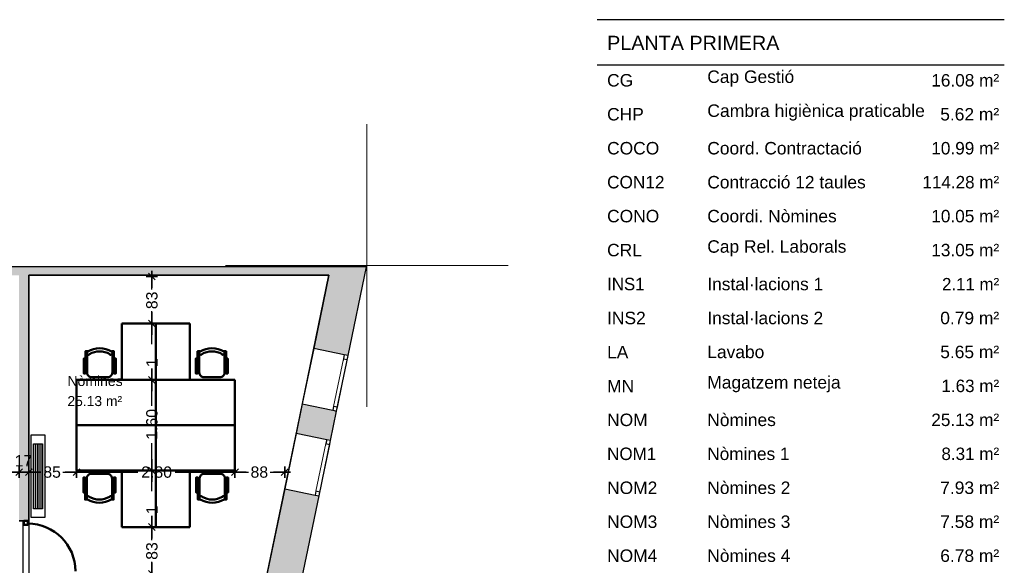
# Model space of a CAD drawing. Header units: metres. Extents: x -1 to 439, y -6 to 33.
# Tile 29 of 29: x 421 to 439, y 23 to 33. Entities that reach past the tile are written whole.
import ezdxf

# ---------------------------------------------------------------- set-up
doc = ezdxf.new("R2010")
doc.units = ezdxf.units.M
doc.header["$PDMODE"] = 65
doc.linetypes.add('CONTINUA', pattern=[0])
doc.linetypes.add('PUNKT', pattern=[6.35, 0, -6.35])
for name, color, linetype, lineweight in [('3D P1 MURS EXISTENTS', 7, 'CONTINUA', 25), ('3D P1 MURS NOUS', 7, 'CONTINUA', 25), ('INS P1  CLIMATITZACIO', 7, 'CONTINUA', 25), ('P1 COTES', 7, 'CONTINUA', 25), ('P1 ESCALES 2D', 7, 'CONTINUA', 25), ('P1 LOCAL', 7, 'CONTINUA', 25), ('P1 MOBLES', 7, 'CONTINUA', 25), ('P1 NOTACIÓ', 7, 'CONTINUA', 25), ('P1 RESUM LOCALS', 7, 'CONTINUA', 25), ('P1 SUPERFICI LLIURE', 7, 'CONTINUA', 25)]:
    doc.layers.add(name, color=color, linetype=linetype, lineweight=lineweight)
doc.styles.add('ARIAL', font='arial.ttf')
doc.dimstyles.new('DIMSTYLE_12', dxfattribs={"dimtxt": 0.2, "dimasz": 0.2, "dimexe": 0, "dimexo": 1e-06, "dimgap": 0.1, "dimtad": 2, "dimdec": 0, "dimlfac": 100, "dimrnd": 1, "dimzin": 4, "dimdsep": 46, "dimtxsty": 'ARIAL', "dimblk1": 'ALL_ML_STRICH', "dimblk2": 'ALL_ML_STRICH', "dimsah": 1, "dimcen": 0, "dimse1": 1, "dimse2": 1, "dimclrd": 2, "dimclre": 2, "dimclrt": 2, "dimadec": 0, "dimazin": 0, "dimtfac": 1, "dimtdec": 0, "dimtix": 1, "dimtmove": 2, "dimatfit": 3, "dimfxl": 0, "dimtvp": 1.2, "dimtzin": 0, "dimlwd": 0, "dimlwe": 35, "dimarcsym": 0})
doc.dimstyles.new('DIMSTYLE_14', dxfattribs={"dimtxt": 0.2, "dimasz": 0.2, "dimexe": 0, "dimexo": 1e-06, "dimgap": 0.1, "dimtad": 0, "dimdec": 0, "dimlfac": 100, "dimrnd": 1, "dimzin": 4, "dimdsep": 46, "dimtxsty": 'ARIAL', "dimblk1": 'ALL_ML_STRICH', "dimblk2": 'ALL_ML_STRICH', "dimsah": 1, "dimcen": 0, "dimse1": 1, "dimse2": 1, "dimclrd": 2, "dimclre": 2, "dimclrt": 2, "dimadec": 0, "dimazin": 0, "dimtfac": 1, "dimtdec": 0, "dimtix": 1, "dimtmove": 2, "dimatfit": 3, "dimfxl": 0, "dimtzin": 0, "dimlwd": 0, "dimlwe": 35, "dimarcsym": 0})
doc.dimstyles.new('DIMSTYLE_15', dxfattribs={"dimtxt": 0.2, "dimasz": 0.2, "dimexe": 0, "dimexo": 1e-06, "dimgap": 0.1, "dimtad": 0, "dimlfac": 100, "dimrnd": 0.5, "dimzin": 4, "dimdsep": 46, "dimtxsty": 'ARIAL', "dimblk1": 'ALL_ML_STRICH', "dimblk2": 'ALL_ML_STRICH', "dimsah": 1, "dimcen": 0, "dimse1": 1, "dimse2": 1, "dimclrd": 2, "dimclre": 2, "dimclrt": 2, "dimadec": 0, "dimazin": 0, "dimtfac": 1, "dimtdec": 0, "dimtix": 1, "dimtmove": 2, "dimatfit": 3, "dimfxl": 0, "dimtzin": 0, "dimlwd": 0, "dimlwe": 35, "dimarcsym": 0})
doc.dimstyles.new('DIMSTYLE_16', dxfattribs={"dimtxt": 0.2, "dimasz": 0.2, "dimexe": 0, "dimexo": 1e-06, "dimgap": 0.1, "dimtad": 0, "dimlfac": 100, "dimrnd": 0.5, "dimzin": 4, "dimdsep": 46, "dimtxsty": 'ARIAL', "dimblk1": 'ALL_ML_STRICH', "dimblk2": 'ALL_ML_STRICH', "dimsah": 1, "dimcen": 0, "dimse1": 1, "dimse2": 1, "dimclrd": 2, "dimclre": 2, "dimclrt": 2, "dimadec": 0, "dimazin": 0, "dimtfac": 1, "dimtdec": 0, "dimtix": 1, "dimtmove": 2, "dimatfit": 3, "dimfxl": 0, "dimtzin": 0, "dimlwd": 0, "dimlwe": 35, "dimarcsym": 0})
doc.dimstyles.new('DIMSTYLE_4', dxfattribs={"dimtxt": 0.2, "dimasz": 0.2, "dimexe": 0, "dimexo": 1e-06, "dimgap": 0.1, "dimtad": 0, "dimrnd": 0.005, "dimzin": 4, "dimdsep": 46, "dimtxsty": 'ARIAL', "dimblk1": 'ALL_ML_STRICH', "dimblk2": 'ALL_ML_STRICH', "dimsah": 1, "dimcen": 0, "dimse1": 1, "dimse2": 1, "dimclrd": 2, "dimclre": 2, "dimclrt": 2, "dimadec": 0, "dimazin": 0, "dimtfac": 1, "dimtdec": 0, "dimtix": 1, "dimtmove": 2, "dimatfit": 3, "dimfxl": 0, "dimtzin": 0, "dimlwd": 0, "dimlwe": 35, "dimarcsym": 0})
doc.dimstyles.new('DIMSTYLE_7', dxfattribs={"dimtxt": 0.2, "dimasz": 0.2, "dimexe": 0, "dimexo": 1e-06, "dimgap": 0.1, "dimtad": 0, "dimdec": 0, "dimlfac": 100, "dimrnd": 0.5, "dimzin": 4, "dimdsep": 46, "dimtxsty": 'ARIAL', "dimblk1": 'ALL_ML_STRICH', "dimblk2": 'ALL_ML_STRICH', "dimsah": 1, "dimcen": 0, "dimse1": 1, "dimse2": 1, "dimclrd": 2, "dimclre": 2, "dimclrt": 2, "dimadec": 0, "dimazin": 0, "dimtfac": 1, "dimtdec": 0, "dimtix": 1, "dimtmove": 2, "dimatfit": 3, "dimfxl": 0, "dimtzin": 0, "dimlwd": 0, "dimlwe": 35, "dimarcsym": 0})
doc.dimstyles.new('DIMSTYLE_9', dxfattribs={"dimtxt": 0.2, "dimasz": 0.2, "dimexe": 0, "dimexo": 1e-06, "dimgap": 0.1, "dimtad": 0, "dimrnd": 0.01, "dimzin": 4, "dimdsep": 46, "dimtxsty": 'ARIAL', "dimblk1": 'ALL_ML_STRICH', "dimblk2": 'ALL_ML_STRICH', "dimsah": 1, "dimcen": 0, "dimse1": 1, "dimse2": 1, "dimclrd": 2, "dimclre": 2, "dimclrt": 2, "dimadec": 0, "dimazin": 0, "dimtfac": 1, "dimtdec": 0, "dimtix": 1, "dimtmove": 2, "dimatfit": 3, "dimfxl": 0, "dimtzin": 0, "dimlwd": 0, "dimlwe": 35, "dimarcsym": 0})

# ---------------------------------------------------------------- blocks, each defined once
blk = doc.blocks.new('ALL_ML_STRICH')
at = {"color": 0, "linetype": 'ByBlock', "lineweight": -2}
for p, q in [((-1, 0), (0.5, 0)), ((-0.3, -0.3), (0.3, 0.3)), ((0, -0.5), (0, 0.5))]:
    blk.add_line(p, q, dxfattribs=at)
blk = doc.blocks.new('*D128')
at = {"layer": 'DEFPOINTS', "color": 2, "linetype": 'CONTINUA', "lineweight": 35, "transparency": 33554687}
for p in [(415.947, 25.889), (415.947, 24.601), (421.337, 23.741)]:
    blk.add_point(p, dxfattribs=at)
at = {"layer": 'P1 COTES', "color": 2, "linetype": 'CONTINUA', "lineweight": -2, "transparency": 33554687}
for p, q in [((415.947, 24.601), (418.326, 24.601)), ((418.986, 24.601), (421.337, 24.601))]:
    blk.add_line(p, q, dxfattribs=at)
at = {"layer": 'P1 COTES', "color": 2, "linetype": 'CONTINUA', "lineweight": 35, "transparency": 33554687, "xscale": 0.2, "yscale": 0.2, "zscale": 0.2, "rotation": 180}
blk.add_blockref('ALL_ML_STRICH', (415.947, 24.601), dxfattribs=at)
at = {"layer": 'P1 COTES', "color": 2, "linetype": 'CONTINUA', "lineweight": 35, "transparency": 33554687, "xscale": 0.2, "yscale": 0.2, "zscale": 0.2}
blk.add_blockref('ALL_ML_STRICH', (421.337, 24.601), dxfattribs=at)
at = {"layer": 'P1 COTES', "color": 2, "linetype": 'CONTINUA', "lineweight": 35, "transparency": 33554687, "insert": (418.656, 24.6), "char_height": 0.2, "width": 0.8, "attachment_point": 5, "style": 'ARIAL'}
blk.add_mtext('\\A1;{\\A1;{5.39\\H0.132000;\\S^ ;}}', dxfattribs=at)
blk = doc.blocks.new('*D129')
at = {"layer": 'DEFPOINTS', "color": 2, "linetype": 'CONTINUA', "lineweight": 35, "transparency": 33554687}
for p in [(421.337, 24.601), (421.337, 23.741), (421.507, 23.741)]:
    blk.add_point(p, dxfattribs=at)
at = {"layer": 'P1 COTES', "color": 2, "linetype": 'CONTINUA', "lineweight": -2, "transparency": 33554687}
blk.add_line((421.337, 24.601), (421.507, 24.601), dxfattribs=at)
at = {"layer": 'P1 COTES', "color": 2, "linetype": 'CONTINUA', "lineweight": 35, "transparency": 33554687, "xscale": 0.2, "yscale": 0.2, "zscale": 0.2, "rotation": 180}
blk.add_blockref('ALL_ML_STRICH', (421.337, 24.601), dxfattribs=at)
at = {"layer": 'P1 COTES', "color": 2, "linetype": 'CONTINUA', "lineweight": 35, "transparency": 33554687, "xscale": 0.2, "yscale": 0.2, "zscale": 0.2}
blk.add_blockref('ALL_ML_STRICH', (421.507, 24.601), dxfattribs=at)
at = {"layer": 'P1 COTES', "color": 2, "linetype": 'CONTINUA', "lineweight": 35, "transparency": 33554687, "insert": (421.413, 24.801), "char_height": 0.2, "width": 0.4, "attachment_point": 5, "style": 'ARIAL'}
blk.add_mtext('\\A1;{17}', dxfattribs=at)
blk = doc.blocks.new('*D130')
at = {"layer": 'DEFPOINTS', "color": 2, "linetype": 'CONTINUA', "lineweight": 35, "transparency": 33554687}
for p in [(421.507, 24.601), (422.353, 24.629), (421.507, 23.741)]:
    blk.add_point(p, dxfattribs=at)
at = {"layer": 'P1 COTES', "color": 2, "linetype": 'CONTINUA', "lineweight": -2, "transparency": 33554687}
for p, q in [((421.507, 24.601), (421.73, 24.601)), ((422.11, 24.601), (422.353, 24.601))]:
    blk.add_line(p, q, dxfattribs=at)
at = {"layer": 'P1 COTES', "color": 2, "linetype": 'CONTINUA', "lineweight": 35, "transparency": 33554687, "xscale": 0.2, "yscale": 0.2, "zscale": 0.2, "rotation": 180}
blk.add_blockref('ALL_ML_STRICH', (421.507, 24.601), dxfattribs=at)
at = {"layer": 'P1 COTES', "color": 2, "linetype": 'CONTINUA', "lineweight": 35, "transparency": 33554687, "xscale": 0.2, "yscale": 0.2, "zscale": 0.2}
blk.add_blockref('ALL_ML_STRICH', (422.353, 24.601), dxfattribs=at)
at = {"layer": 'P1 COTES', "color": 2, "linetype": 'CONTINUA', "lineweight": 35, "transparency": 33554687, "insert": (421.92, 24.6), "char_height": 0.2, "width": 0.4, "attachment_point": 5, "style": 'ARIAL'}
blk.add_mtext('\\A1;{85}', dxfattribs=at)
blk = doc.blocks.new('*D131')
at = {"layer": 'DEFPOINTS', "color": 2, "linetype": 'CONTINUA', "lineweight": 35, "transparency": 33554687}
for p in [(422.353, 24.629), (422.353, 24.601), (425.153, 24.629)]:
    blk.add_point(p, dxfattribs=at)
at = {"layer": 'P1 COTES', "color": 2, "linetype": 'CONTINUA', "lineweight": -2, "transparency": 33554687}
for p, q in [((422.353, 24.601), (423.438, 24.601)), ((424.098, 24.601), (425.153, 24.601))]:
    blk.add_line(p, q, dxfattribs=at)
at = {"layer": 'P1 COTES', "color": 2, "linetype": 'CONTINUA', "lineweight": 35, "transparency": 33554687, "xscale": 0.2, "yscale": 0.2, "zscale": 0.2, "rotation": 180}
blk.add_blockref('ALL_ML_STRICH', (422.353, 24.601), dxfattribs=at)
at = {"layer": 'P1 COTES', "color": 2, "linetype": 'CONTINUA', "lineweight": 35, "transparency": 33554687, "xscale": 0.2, "yscale": 0.2, "zscale": 0.2}
blk.add_blockref('ALL_ML_STRICH', (425.153, 24.601), dxfattribs=at)
at = {"layer": 'P1 COTES', "color": 2, "linetype": 'CONTINUA', "lineweight": 35, "transparency": 33554687, "insert": (423.768, 24.6), "char_height": 0.2, "width": 0.8, "attachment_point": 5, "style": 'ARIAL'}
blk.add_mtext('\\A1;{\\A1;{2.80\\H0.132000;\\S^ ;}}', dxfattribs=at)
blk = doc.blocks.new('*D132')
at = {"layer": 'DEFPOINTS', "color": 2, "linetype": 'CONTINUA', "lineweight": 35, "transparency": 33554687}
for p in [(425.153, 24.629), (425.153, 24.601), (426.033, 24.305)]:
    blk.add_point(p, dxfattribs=at)
at = {"layer": 'P1 COTES', "color": 2, "linetype": 'CONTINUA', "lineweight": -2, "transparency": 33554687}
for p, q in [((425.153, 24.601), (425.394, 24.601)), ((425.774, 24.601), (426.033, 24.601))]:
    blk.add_line(p, q, dxfattribs=at)
at = {"layer": 'P1 COTES', "color": 2, "linetype": 'CONTINUA', "lineweight": 35, "transparency": 33554687, "xscale": 0.2, "yscale": 0.2, "zscale": 0.2, "rotation": 180}
blk.add_blockref('ALL_ML_STRICH', (425.153, 24.601), dxfattribs=at)
at = {"layer": 'P1 COTES', "color": 2, "linetype": 'CONTINUA', "lineweight": 35, "transparency": 33554687, "xscale": 0.2, "yscale": 0.2, "zscale": 0.2}
blk.add_blockref('ALL_ML_STRICH', (426.033, 24.601), dxfattribs=at)
at = {"layer": 'P1 COTES', "color": 2, "linetype": 'CONTINUA', "lineweight": 35, "transparency": 33554687, "insert": (425.584, 24.6), "char_height": 0.2, "width": 0.4, "attachment_point": 5, "style": 'ARIAL'}
blk.add_mtext('\\A1;{88}', dxfattribs=at)
blk = doc.blocks.new('*D141')
at = {"layer": 'DEFPOINTS', "color": 2, "linetype": 'CONTINUA', "lineweight": 35, "transparency": 33554687}
for p in [(424.145, 23.63), (423.685, 22.801), (424.05, 22.801)]:
    blk.add_point(p, dxfattribs=at)
at = {"layer": 'P1 COTES', "color": 2, "linetype": 'CONTINUA', "lineweight": -2, "transparency": 33554687}
for p, q in [((423.685, 23.396), (423.685, 23.63)), ((423.685, 22.801), (423.685, 23.016))]:
    blk.add_line(p, q, dxfattribs=at)
at = {"layer": 'P1 COTES', "color": 2, "linetype": 'CONTINUA', "lineweight": 35, "transparency": 33554687, "xscale": 0.2, "yscale": 0.2, "zscale": 0.2}
for p, rotation in [((423.685, 23.63), 90), ((423.685, 22.801), 270)]:
    blk.add_blockref('ALL_ML_STRICH', p, dxfattribs=dict(at, rotation=rotation))
at = {"layer": 'P1 COTES', "color": 2, "linetype": 'CONTINUA', "lineweight": 35, "transparency": 33554687, "insert": (423.685, 23.206), "char_height": 0.2, "width": 0.4, "attachment_point": 5, "rotation": 90, "style": 'ARIAL'}
blk.add_mtext('\\A1;{83}', dxfattribs=at)
blk = doc.blocks.new('*D142')
at = {"layer": 'DEFPOINTS', "color": 2, "linetype": 'CONTINUA', "lineweight": 35, "transparency": 33554687}
for p in [(424.05, 24.629), (423.685, 23.63), (424.145, 23.63)]:
    blk.add_point(p, dxfattribs=at)
at = {"layer": 'P1 COTES', "color": 2, "linetype": 'CONTINUA', "lineweight": -2, "transparency": 33554687}
for p, q in [((423.685, 24.264), (423.685, 24.629)), ((423.685, 23.63), (423.685, 23.604))]:
    blk.add_line(p, q, dxfattribs=at)
at = {"layer": 'P1 COTES', "color": 2, "linetype": 'CONTINUA', "lineweight": 35, "transparency": 33554687, "xscale": 0.2, "yscale": 0.2, "zscale": 0.2}
for p, rotation in [((423.685, 24.629), 90), ((423.685, 23.63), 270)]:
    blk.add_blockref('ALL_ML_STRICH', p, dxfattribs=dict(at, rotation=rotation))
at = {"layer": 'P1 COTES', "color": 2, "linetype": 'CONTINUA', "lineweight": 35, "transparency": 33554687, "insert": (423.685, 23.934), "char_height": 0.2, "width": 0.8, "attachment_point": 5, "rotation": 90, "style": 'ARIAL'}
blk.add_mtext('\\A1;{\\A1;{1\\H0.132000;\\S^ ;}}', dxfattribs=at)
blk = doc.blocks.new('*D143')
at = {"layer": 'DEFPOINTS', "color": 2, "linetype": 'CONTINUA', "lineweight": 35, "transparency": 33554687}
for p in [(424.301, 26.229), (423.685, 24.629), (424.05, 24.629)]:
    blk.add_point(p, dxfattribs=at)
at = {"layer": 'P1 COTES', "color": 2, "linetype": 'CONTINUA', "lineweight": -2, "transparency": 33554687}
for p, q in [((423.685, 25.774), (423.685, 26.229)), ((423.685, 24.629), (423.685, 25.114))]:
    blk.add_line(p, q, dxfattribs=at)
at = {"layer": 'P1 COTES', "color": 2, "linetype": 'CONTINUA', "lineweight": 35, "transparency": 33554687, "xscale": 0.2, "yscale": 0.2, "zscale": 0.2}
for p, rotation in [((423.685, 26.229), 90), ((423.685, 24.629), 270)]:
    blk.add_blockref('ALL_ML_STRICH', p, dxfattribs=dict(at, rotation=rotation))
at = {"layer": 'P1 COTES', "color": 2, "linetype": 'CONTINUA', "lineweight": 35, "transparency": 33554687, "insert": (423.685, 25.444), "char_height": 0.2, "width": 0.8, "attachment_point": 5, "rotation": 90, "style": 'ARIAL'}
blk.add_mtext('\\A1;{\\A1;{1.60\\H0.132000;\\S^ ;}}', dxfattribs=at)
blk = doc.blocks.new('*D144')
at = {"layer": 'DEFPOINTS', "color": 2, "linetype": 'CONTINUA', "lineweight": 35, "transparency": 33554687}
for p in [(424.214, 27.228), (423.685, 26.229), (424.301, 26.229)]:
    blk.add_point(p, dxfattribs=at)
at = {"layer": 'P1 COTES', "color": 2, "linetype": 'CONTINUA', "lineweight": -2, "transparency": 33554687}
for p, q in [((423.685, 26.864), (423.685, 27.228)), ((423.685, 26.229), (423.685, 26.204))]:
    blk.add_line(p, q, dxfattribs=at)
at = {"layer": 'P1 COTES', "color": 2, "linetype": 'CONTINUA', "lineweight": 35, "transparency": 33554687, "xscale": 0.2, "yscale": 0.2, "zscale": 0.2}
for p, rotation in [((423.685, 27.228), 90), ((423.685, 26.229), 270)]:
    blk.add_blockref('ALL_ML_STRICH', p, dxfattribs=dict(at, rotation=rotation))
at = {"layer": 'P1 COTES', "color": 2, "linetype": 'CONTINUA', "lineweight": 35, "transparency": 33554687, "insert": (423.685, 26.534), "char_height": 0.2, "width": 0.8, "attachment_point": 5, "rotation": 90, "style": 'ARIAL'}
blk.add_mtext('\\A1;{\\A1;{1\\H0.132000;\\S^ ;}}', dxfattribs=at)
blk = doc.blocks.new('*D145')
at = {"layer": 'DEFPOINTS', "color": 2, "linetype": 'CONTINUA', "lineweight": 35, "transparency": 33554687}
for p in [(422.908, 28.059), (423.685, 27.228), (424.214, 27.228)]:
    blk.add_point(p, dxfattribs=at)
at = {"layer": 'P1 COTES', "color": 2, "linetype": 'CONTINUA', "lineweight": -2, "transparency": 33554687}
for p, q in [((423.685, 27.825), (423.685, 28.059)), ((423.685, 27.228), (423.685, 27.445))]:
    blk.add_line(p, q, dxfattribs=at)
at = {"layer": 'P1 COTES', "color": 2, "linetype": 'CONTINUA', "lineweight": 35, "transparency": 33554687, "xscale": 0.2, "yscale": 0.2, "zscale": 0.2}
for p, rotation in [((423.685, 28.059), 90), ((423.685, 27.228), 270)]:
    blk.add_blockref('ALL_ML_STRICH', p, dxfattribs=dict(at, rotation=rotation))
at = {"layer": 'P1 COTES', "color": 2, "linetype": 'CONTINUA', "lineweight": 35, "transparency": 33554687, "insert": (423.685, 27.635), "char_height": 0.2, "width": 0.4, "attachment_point": 5, "rotation": 90, "style": 'ARIAL'}
blk.add_mtext('\\A1;{83}', dxfattribs=at)

msp = doc.modelspace()

# ---------------------------------------------------------------- hatches: boundary and pattern name
at = {"layer": '3D P1 MURS EXISTENTS', "linetype": 'CONTINUA', "lineweight": 18, "true_color": 0xa0a0a0, "transparency": 33554687}
for points in [[(426.84641, 28.22825), (401.29043, 28.22825), (401.26071, 28.07825), (426.81534, 28.07825)], [(426.84641, 28.22825), (426.84641, 28.22825), (426.81534, 28.07825), (426.81532, 28.07825), (426.54712, 26.78411), (427.15422, 26.65829), (427.47958, 28.22825), (426.84641, 28.22828)], [(421.50698, 23.74074), (421.50698, 28.07825), (421.33698, 28.07825), (421.33698, 23.74074)], [(426.9513, 25.6791), (426.3442, 25.80491), (426.23624, 25.28398), (426.84334, 25.15817)], [(425.70092, 22.70087), (426.30802, 22.57505), (426.64041, 24.17897), (426.03331, 24.30479)]]:
    msp.add_hatch(color=253, dxfattribs=at).paths.add_polyline_path(points)

# ---------------------------------------------------------------- linework, layer by layer
at = {"layer": '3D P1 MURS EXISTENTS', "color": 7, "linetype": 'CONTINUA', "lineweight": 25, "transparency": 33554687}
for p, q in [((426.84641, 28.22825), (401.29043, 28.22825)), ((427.47958, 28.22825), (426.84641, 28.22828)), ((426.84641, 28.22828), (426.84641, 28.22825)), ((427.15422, 26.65829), (427.47958, 28.22825)), ((421.50698, 23.74074), (421.50698, 28.07825)), ((421.50698, 28.07825), (426.81532, 28.07825)), ((426.81532, 28.07825), (426.54712, 26.78411)), ((426.54712, 26.78411), (426.3442, 25.80491)), ((427.08568, 26.6725), (426.54712, 26.78411)), ((426.9513, 25.6791), (427.15422, 26.65829)), ((427.15422, 26.65829), (427.08568, 26.6725)), ((426.3442, 25.80491), (426.23624, 25.28398)), ((426.3442, 25.80491), (426.88275, 25.6933)), ((426.84334, 25.15817), (426.9513, 25.6791)), ((426.88275, 25.6933), (426.9513, 25.6791)), ((426.23624, 25.28398), (426.03331, 24.30479)), ((426.7748, 25.17237), (426.23624, 25.28398)), ((426.64041, 24.17897), (426.84334, 25.15817)), ((426.84334, 25.15817), (426.7748, 25.17237)), ((426.03331, 24.30479), (425.70092, 22.70087)), ((426.03331, 24.30479), (426.57187, 24.19318)), ((426.30802, 22.57505), (426.64041, 24.17897)), ((426.57187, 24.19318), (426.64041, 24.17897)), ((421.33698, 23.74074), (421.50698, 23.74074))]:
    msp.add_line(p, q, dxfattribs=at)
at = {"layer": '3D P1 MURS EXISTENTS', "color": 7, "linetype": 'PUNKT', "lineweight": 25, "transparency": 33554687}
for p, q in [((427.08568, 26.6725), (426.88275, 25.6933)), ((426.9513, 25.6791), (427.15422, 26.65829)), ((427.15422, 26.65829), (427.08568, 26.6725)), ((426.88275, 25.6933), (426.9513, 25.6791)), ((426.7748, 25.17237), (426.57187, 24.19318)), ((426.64041, 24.17897), (426.84334, 25.15817)), ((426.84334, 25.15817), (426.7748, 25.17237)), ((426.57187, 24.19318), (426.64041, 24.17897))]:
    msp.add_line(p, q, dxfattribs=at)
at = {"layer": '3D P1 MURS EXISTENTS', "color": 7, "linetype": 'CONTINUA', "lineweight": 25, "transparency": 33554687}
for points in [[(427.14002, 26.58975), (427.15422, 26.65829), (427.08568, 26.6725), (427.07148, 26.60395), (427.14002, 26.58975)], [(426.9513, 25.6791), (426.9655, 25.74764), (426.89696, 25.76185), (426.88275, 25.6933), (426.9513, 25.6791)], [(426.82913, 25.08962), (426.84334, 25.15817), (426.7748, 25.17237), (426.76059, 25.10383), (426.82913, 25.08962)], [(426.64041, 24.17897), (426.65462, 24.24752), (426.58607, 24.26172), (426.57187, 24.19318), (426.64041, 24.17897)]]:
    msp.add_lwpolyline(points, close=True, dxfattribs=at)
at = {"layer": '3D P1 MURS EXISTENTS', "color": 40, "linetype": 'CONTINUA', "lineweight": 18, "transparency": 33554687}
for points in [[(426.9655, 25.74764), (427.14002, 26.58975), (427.07148, 26.60395), (426.89696, 25.76185), (426.9655, 25.74764)], [(426.65462, 24.24752), (426.82913, 25.08962), (426.76059, 25.10383), (426.58607, 24.26172), (426.65462, 24.24752)]]:
    msp.add_lwpolyline(points, close=True, dxfattribs=at)
at = {"layer": '3D P1 MURS NOUS', "color": 4, "linetype": 'CONTINUA', "lineweight": 50, "transparency": 33554687}
msp.add_lwpolyline([(421.42198, 23.74074), (421.42198, 23.67074), (421.49198, 23.67074), (421.49198, 23.74074), (421.42198, 23.74074)], close=True, dxfattribs=at)
msp.add_arc((421.49198, 22.85074), 0.84, 0, 90, dxfattribs=at)
at = {"layer": 'INS P1  CLIMATITZACIO', "color": 180, "transparency": 33554687}
for p, q in [((421.62162, 25.10317), (421.62162, 23.95317)), ((421.65446, 25.10317), (421.65446, 23.95317)), ((421.6873, 25.10317), (421.6873, 23.95317)), ((421.72014, 25.10317), (421.72014, 23.95317))]:
    msp.add_line(p, q, dxfattribs=at)
for points in [[(421.54588, 25.25317), (421.54588, 23.80317), (421.79588, 23.80317), (421.79588, 25.25317), (421.54588, 25.25317)], [(421.75299, 25.10317), (421.75299, 23.95317), (421.58878, 23.95317), (421.58878, 25.10317), (421.75299, 25.10317)]]:
    msp.add_lwpolyline(points, close=True, dxfattribs=at)
at = {"layer": 'P1 ESCALES 2D', "color": 52, "linetype": 'CONTINUA', "lineweight": 13, "transparency": 33554687}
for p, q in [((427.48642, 30.75174), (427.48642, 25.75174)), ((424.98642, 28.25174), (429.98642, 28.25174))]:
    msp.add_line(p, q, dxfattribs=at)
at = {"layer": 'P1 LOCAL', "color": 7, "linetype": 'CONTINUA', "lineweight": 25, "transparency": 33554687}
for p, q in [((426.81532, 28.07825), (421.50698, 28.07825)), ((421.50698, 28.07825), (421.50698, 25.38582)), ((426.25734, 25.38582), (426.81532, 28.07825)), ((421.50698, 25.38582), (421.50698, 22.80074)), ((425.72161, 22.80074), (426.25734, 25.38582)), ((421.40698, 23.74074), (421.33698, 23.74074)), ((421.40698, 16.50946), (421.40698, 23.74074))]:
    msp.add_line(p, q, dxfattribs=at)
at = {"layer": 'P1 MOBLES', "color": 202, "linetype": 'CONTINUA', "lineweight": 50, "transparency": 33554687}
for p, q in [((422.53923, 26.35822), (422.53923, 26.70957)), ((422.98795, 26.70957), (422.98795, 26.35822)), ((424.51848, 26.70957), (424.51848, 26.35822)), ((424.9672, 26.35822), (424.9672, 26.70957)), ((422.5096, 26.47674), (422.53923, 26.47674)), ((423.01335, 26.47674), (422.98795, 26.47674)), ((424.49308, 26.47674), (424.51848, 26.47674)), ((424.99683, 26.47674), (424.9672, 26.47674)), ((423.75321, 26.22922), (422.35308, 26.22922)), ((422.35308, 26.22922), (422.35308, 25.42915)), ((422.90752, 26.27779), (422.61966, 26.27779)), ((423.75321, 25.42915), (423.75321, 26.22922)), ((423.75321, 25.42915), (423.75321, 26.22922)), ((423.75321, 26.22922), (425.15335, 26.22922)), ((424.59891, 26.27779), (424.88677, 26.27779)), ((425.15335, 26.22922), (425.15335, 25.42915)), ((422.35308, 25.42915), (423.75321, 25.42915)), ((422.35308, 24.62908), (422.35308, 25.42915)), ((422.35308, 25.42915), (423.75321, 25.42915)), ((423.75321, 25.42915), (423.75321, 24.62908)), ((423.75321, 25.42915), (423.75321, 24.62908)), ((425.15335, 25.42915), (423.75321, 25.42915)), ((425.15335, 25.42915), (423.75321, 25.42915)), ((425.15335, 24.62908), (425.15335, 25.42915)), ((423.75321, 24.62908), (422.35308, 24.62908)), ((422.90234, 24.57183), (422.61448, 24.57183)), ((423.75321, 24.62908), (425.15335, 24.62908)), ((424.60409, 24.57183), (424.89195, 24.57183)), ((422.53405, 24.4914), (422.53405, 24.14004)), ((422.98277, 24.14004), (422.98277, 24.4914)), ((424.52366, 24.14004), (424.52366, 24.4914)), ((424.97238, 24.4914), (424.97238, 24.14004)), ((422.50442, 24.37287), (422.53405, 24.37287)), ((423.00816, 24.37287), (422.98277, 24.37287)), ((424.49826, 24.37287), (424.52366, 24.37287)), ((425.00201, 24.37287), (424.97238, 24.37287))]:
    msp.add_line(p, q, dxfattribs=at)
for points in [[(423.1521, 27.22825), (423.75321, 27.22825), (423.75321, 26.22922), (423.1521, 26.22922), (423.1521, 27.22825)], [(424.35432, 27.22825), (423.75321, 27.22825), (423.75321, 26.22922), (424.35432, 26.22922), (424.35432, 27.22825)], [(423.1521, 23.63005), (423.75321, 23.63005), (423.75321, 24.62908), (423.1521, 24.62908), (423.1521, 23.63005)], [(424.35432, 23.63005), (423.75321, 23.63005), (423.75321, 24.62908), (424.35432, 24.62908), (424.35432, 23.63005)]]:
    msp.add_lwpolyline(points, close=True, dxfattribs=at)
for points in [[(422.5096, 26.60797), (422.47997, 26.60797), (422.47997, 26.34552), (422.5096, 26.34552), (422.5096, 26.73497), (422.55193, 26.73497)], [(422.5478, 26.73347), (422.54287, 26.7294), (422.53897, 26.72459), (422.53611, 26.7192), (422.53435, 26.71341), (422.53372, 26.70738), (422.53424, 26.70131), (422.53597, 26.69535), (422.53892, 26.68969), (422.54293, 26.68472), (422.54771, 26.68077), (422.55307, 26.67786), (422.55885, 26.67605), (422.56486, 26.67535), (422.57094, 26.67581), (422.57691, 26.67747), (422.58261, 26.68037)], [(422.9378, 26.68037), (422.94349, 26.67747), (422.94947, 26.67581), (422.95555, 26.67535), (422.96156, 26.67605), (422.96733, 26.67786), (422.9727, 26.68077), (422.97747, 26.68472), (422.98149, 26.68969), (422.98444, 26.69535), (422.98616, 26.70131), (422.98669, 26.70738), (422.98605, 26.71341), (422.98429, 26.7192), (422.98144, 26.72459), (422.97754, 26.7294), (422.97261, 26.73347)], [(423.01335, 26.60797), (423.04721, 26.60797), (423.04721, 26.34552), (423.01335, 26.34552), (423.01335, 26.73497), (422.97525, 26.73497)], [(424.49308, 26.60797), (424.45922, 26.60797), (424.45922, 26.34552), (424.49308, 26.34552), (424.49308, 26.73497), (424.53118, 26.73497)], [(424.56863, 26.68037), (424.56293, 26.67747), (424.55696, 26.67581), (424.55088, 26.67535), (424.54487, 26.67605), (424.53909, 26.67786), (424.53373, 26.68077), (424.52895, 26.68472), (424.52494, 26.68969), (424.52199, 26.69535), (424.52027, 26.70131), (424.51974, 26.70738), (424.52037, 26.71341), (424.52214, 26.7192), (424.52499, 26.72459), (424.52889, 26.7294), (424.53382, 26.73347)], [(424.95863, 26.73347), (424.96356, 26.7294), (424.96746, 26.72459), (424.97031, 26.7192), (424.97207, 26.71341), (424.97271, 26.70738), (424.97218, 26.70131), (424.97046, 26.69535), (424.96751, 26.68969), (424.96349, 26.68472), (424.95872, 26.68077), (424.95336, 26.67786), (424.94758, 26.67605), (424.94157, 26.67535), (424.93549, 26.67581), (424.92951, 26.67747), (424.92382, 26.68037)], [(424.99683, 26.60797), (425.02646, 26.60797), (425.02646, 26.34552), (424.99683, 26.34552), (424.99683, 26.73497), (424.9545, 26.73497)], [(422.53795, 26.35573), (422.53955, 26.33995), (422.54411, 26.32525), (422.55133, 26.31194), (422.56089, 26.30035), (422.57248, 26.29079), (422.58578, 26.28357), (422.60049, 26.27901), (422.61627, 26.27742)], [(422.90414, 26.27742), (422.91992, 26.27901), (422.93462, 26.28357), (422.94792, 26.29079), (422.95951, 26.30035), (422.96908, 26.31194), (422.9763, 26.32525), (422.98086, 26.33995), (422.98245, 26.35573)], [(424.60229, 26.27742), (424.58651, 26.27901), (424.57181, 26.28357), (424.5585, 26.29079), (424.54691, 26.30035), (424.53735, 26.31194), (424.53013, 26.32525), (424.52557, 26.33995), (424.52398, 26.35573)], [(424.96847, 26.35573), (424.96688, 26.33995), (424.96232, 26.32525), (424.9551, 26.31194), (424.94554, 26.30035), (424.93394, 26.29079), (424.92064, 26.28357), (424.90594, 26.27901), (424.89016, 26.27742)], [(422.53277, 24.49388), (422.53436, 24.50967), (422.53893, 24.52437), (422.54615, 24.53767), (422.55571, 24.54926), (422.5673, 24.55882), (422.5806, 24.56604), (422.5953, 24.57061), (422.61109, 24.5722)], [(422.89895, 24.5722), (422.91474, 24.57061), (422.92944, 24.56604), (422.94274, 24.55882), (422.95433, 24.54926), (422.96389, 24.53767), (422.97111, 24.52437), (422.97568, 24.50967), (422.97727, 24.49388)], [(424.60747, 24.5722), (424.59169, 24.57061), (424.57699, 24.56604), (424.56369, 24.55882), (424.5521, 24.54926), (424.54253, 24.53767), (424.53531, 24.52437), (424.53075, 24.50967), (424.52916, 24.49388)], [(424.97365, 24.49388), (424.97206, 24.50967), (424.9675, 24.52437), (424.96028, 24.53767), (424.95072, 24.54926), (424.93913, 24.55882), (424.92582, 24.56604), (424.91112, 24.57061), (424.89534, 24.5722)], [(422.50442, 24.24164), (422.47478, 24.24164), (422.47478, 24.5041), (422.50442, 24.5041), (422.50442, 24.11464), (422.54675, 24.11464)], [(423.00816, 24.24164), (423.04203, 24.24164), (423.04203, 24.5041), (423.00816, 24.5041), (423.00816, 24.11464), (422.97007, 24.11464)], [(424.49826, 24.24164), (424.4644, 24.24164), (424.4644, 24.5041), (424.49826, 24.5041), (424.49826, 24.11464), (424.53636, 24.11464)], [(425.00201, 24.24164), (425.03164, 24.24164), (425.03164, 24.5041), (425.00201, 24.5041), (425.00201, 24.11464), (424.95968, 24.11464)], [(422.54261, 24.11614), (422.53769, 24.12021), (422.53378, 24.12502), (422.53093, 24.13041), (422.52917, 24.13621), (422.52854, 24.14223), (422.52906, 24.1483), (422.53078, 24.15426), (422.53374, 24.15992), (422.53775, 24.16489), (422.54253, 24.16884), (422.54789, 24.17175), (422.55366, 24.17357), (422.55968, 24.17426), (422.56576, 24.1738), (422.57173, 24.17214), (422.57743, 24.16924)], [(422.93262, 24.16924), (422.93831, 24.17214), (422.94428, 24.1738), (422.95036, 24.17426), (422.95638, 24.17357), (422.96215, 24.17175), (422.96751, 24.16884), (422.97229, 24.16489), (422.97631, 24.15992), (422.97926, 24.15426), (422.98098, 24.1483), (422.98151, 24.14223), (422.98087, 24.13621), (422.97911, 24.13041), (422.97626, 24.12502), (422.97235, 24.12021), (422.96743, 24.11614)], [(424.57381, 24.16924), (424.56812, 24.17214), (424.56214, 24.1738), (424.55606, 24.17426), (424.55005, 24.17357), (424.54427, 24.17175), (424.53891, 24.16884), (424.53414, 24.16489), (424.53012, 24.15992), (424.52717, 24.15426), (424.52545, 24.1483), (424.52492, 24.14223), (424.52556, 24.13621), (424.52732, 24.13041), (424.53017, 24.12502), (424.53407, 24.12021), (424.539, 24.11614)], [(424.96381, 24.11614), (424.96874, 24.12021), (424.97264, 24.12502), (424.97549, 24.13041), (424.97725, 24.13621), (424.97789, 24.14223), (424.97736, 24.1483), (424.97564, 24.15426), (424.97269, 24.15992), (424.96867, 24.16489), (424.9639, 24.16884), (424.95854, 24.17175), (424.95276, 24.17357), (424.94675, 24.17426), (424.94067, 24.1738), (424.9347, 24.17214), (424.929, 24.16924)]]:
    msp.add_lwpolyline(points, dxfattribs=at)
for centre, radius, start, end in [((422.76028, 26.37295), 0.41668, 59.573647, 120.445515), ((422.76028, 26.39411), 0.34049, 58.258144, 121.765084), ((424.74614, 26.37295), 0.41668, 59.554485, 120.426353), ((424.74614, 26.39411), 0.34049, 58.234916, 121.741856), ((422.7551, 24.47666), 0.41668, 239.554485, 300.426353), ((422.7551, 24.4555), 0.34049, 238.234916, 301.741856), ((424.75133, 24.47666), 0.41668, 239.573647, 300.445515), ((424.75133, 24.4555), 0.34049, 238.258144, 301.765084)]:
    msp.add_arc(centre, radius, start, end, dxfattribs=at)
at = {"layer": 'P1 NOTACIÓ', "color": 2, "linetype": 'PUNKT', "lineweight": 35, "transparency": 33554687}
msp.add_line((421.41772, 23.65074), (421.40699, 28.06003), dxfattribs=at)
at = {"layer": 'P1 RESUM LOCALS', "color": 7, "linetype": 'CONTINUA', "lineweight": 25, "transparency": 33554687}
for p, q in [((438.7564, 32.59487), (431.5564, 32.59487)), ((431.5564, 31.79487), (438.7564, 31.79487))]:
    msp.add_line(p, q, dxfattribs=at)
at = {"layer": 'P1 SUPERFICI LLIURE', "color": 52, "linetype": 'CONTINUA', "lineweight": 13, "transparency": 33554687}
for p, q in [((427.48642, 30.75174), (427.48642, 25.75174)), ((424.98642, 28.25174), (429.98642, 28.25174))]:
    msp.add_line(p, q, dxfattribs=at)

# ---------------------------------------------------------------- texts
at = {"layer": 'P1 LOCAL', "color": 7, "linetype": 'CONTINUA', "lineweight": 25, "transparency": 33554687, "char_height": 0.1770789, "attachment_point": 7, "style": 'ARIAL'}
for s, insert, width in [('\\W1.00;Nòmines', (422.19133, 26.11938), 1.071691), ('\\W0.99;25.13 m²', (422.19133, 25.76522), 1.0672537)]:
    msp.add_mtext(s, dxfattribs=dict(at, insert=insert, width=width))
at = {"layer": 'P1 RESUM LOCALS', "color": 7, "linetype": 'CONTINUA', "lineweight": 25, "transparency": 33554687, "style": 'ARIAL'}
for s, insert, char_height, width, attachment_point in [('\\W1.00;PLANTA PRIMERA', (431.73318, 32.31045), 0.25, 3.1793108, 1), ('\\W1.00;CG', (431.73318, 31.41112), 0.22, 0.5714525, 7), ('\\W1.00;Cap Gestió', (433.50455, 31.41112), 0.22, 1.6538749, 7), ('\\W0.99;   16.08 m²', (438.66555, 31.41112), 0.22, 1.5789451, 9), ('\\W1.01;Cambra higiènica praticable', (433.50455, 30.81112), 0.22, 3.9459796, 7), ('\\W1.00;CHP', (431.73318, 30.81112), 0.22, 0.762746, 7), ('\\W1.00;    5.62 m²', (438.66555, 30.81112), 0.22, 1.4919806, 9), ('\\W1.00;Coord. Contractació', (433.50455, 30.21112), 0.22, 2.8567289, 7), ('\\W0.99;   10.99 m²', (438.66555, 30.21112), 0.22, 1.5789451, 9), ('\\W1.00;COCO', (431.73318, 30.21112), 0.22, 1.033843, 7), ('\\W0.99;CON12', (431.73318, 29.61112), 0.22, 1.1387973, 7), ('\\W1.00;Contracció 12 taules', (433.50455, 29.61112), 0.22, 2.9257707, 7), ('\\W0.98;  114.28 m²', (438.66555, 29.61112), 0.22, 1.6660427, 9), ('\\W1.00;Coordi. Nòmines', (433.50455, 29.01112), 0.22, 2.4131718, 7), ('\\W0.99;   10.05 m²', (438.66555, 29.01112), 0.22, 1.5789451, 9), ('\\W1.00;CONO', (431.73318, 29.01112), 0.22, 1.033843, 7), ('\\W1.00;CRL', (431.73318, 28.41112), 0.22, 0.72994, 7), ('\\W1.00;Cap Rel. Laborals', (433.50455, 28.41112), 0.22, 2.5855193, 7), ('\\W0.99;   13.05 m²', (438.66555, 28.41112), 0.22, 1.5789451, 9), ('\\W1.00;Instal·lacions 1', (433.50455, 27.81112), 0.22, 2.1701685, 7), ('\\W0.97;INS1', (431.73318, 27.81112), 0.22, 0.7928981, 7), ('\\W0.97;    2.11 m²', (438.66555, 27.81112), 0.22, 1.4893857, 9), ('\\W1.00;Instal·lacions 2', (433.50455, 27.21112), 0.22, 2.1710649, 7), ('\\W1.00;INS2', (431.73318, 27.21112), 0.22, 0.7955232, 7), ('\\W1.00;    0.79 m²', (438.66555, 27.21112), 0.22, 1.4919806, 9), ('\\W1.00;LA', (431.73318, 26.61112), 0.22, 0.4872154, 7), ('\\W1.00;Lavabo', (433.50455, 26.61112), 0.22, 1.1261078, 7), ('\\W1.00;    5.65 m²', (438.66555, 26.61112), 0.22, 1.4919806, 9), ('\\W1.00;MN', (431.73318, 26.01112), 0.22, 0.5901195, 7), ('\\W1.00;Magatzem neteja', (433.50455, 26.01112), 0.22, 2.4790298, 7), ('\\W0.98;    1.63 m²', (438.66555, 26.01112), 0.22, 1.4906676, 9), ('\\W1.00;NOM', (431.73318, 25.41112), 0.22, 0.8284131, 7), ('\\W1.00;Nòmines', (433.50455, 25.41112), 0.22, 1.3314521, 7), ('\\W0.99;   25.13 m²', (438.66555, 25.41112), 0.22, 1.5789451, 9), ('\\W0.99;Nòmines 1', (433.50455, 24.81112), 0.22, 1.5868201, 7), ('\\W0.98;    8.31 m²', (438.66555, 24.81112), 0.22, 1.4906676, 9), ('\\W0.98;NOM1', (431.73318, 24.81112), 0.22, 0.9989331, 7), ('\\W1.00;NOM2', (431.73318, 24.21112), 0.22, 1.0009685, 7), ('\\W1.00;Nòmines 2', (433.50455, 24.21112), 0.22, 1.5880662, 7), ('\\W1.00;    7.93 m²', (438.66555, 24.21112), 0.22, 1.4919806, 9), ('\\W1.00;Nòmines 3', (433.50455, 23.61112), 0.22, 1.5880662, 7), ('\\W1.00;    7.58 m²', (438.66555, 23.61112), 0.22, 1.4919806, 9), ('\\W1.00;NOM3', (431.73318, 23.61112), 0.22, 1.0009685, 7), ('\\W1.00;NOM4', (431.73318, 23.01112), 0.22, 1.0009685, 7), ('\\W1.00;Nòmines 4', (433.50455, 23.01112), 0.22, 1.5880662, 7), ('\\W1.00;    6.78 m²', (438.66555, 23.01112), 0.22, 1.4919806, 9)]:
    msp.add_mtext(s, dxfattribs=dict(at, insert=insert, char_height=char_height, width=width, attachment_point=attachment_point))

# ---------------------------------------------------------------- dimensions: what is measured, and where the dimension line sits
at = {"layer": 'P1 COTES', "color": 2, "linetype": 'CONTINUA', "lineweight": 35, "transparency": 33554687}
for base, p1, p2, dimstyle, picture, middle in [((423.68477, 28.05946), (424.21377, 27.22825), (422.9083, 28.05946), 'DIMSTYLE_7', '*D145', (423.68477, 27.63481)), ((423.68477, 27.22825), (424.30063, 26.22922), (424.21377, 27.22825), 'DIMSTYLE_16', '*D144', (423.68477, 26.53352)), ((423.68477, 26.22922), (424.04964, 24.62908), (424.30063, 26.22922), 'DIMSTYLE_4', '*D143', (423.68477, 25.44394)), ((423.68477, 24.62908), (424.14531, 23.63005), (424.04964, 24.62908), 'DIMSTYLE_15', '*D142', (423.68477, 23.93436)), ((423.68477, 23.63005), (424.04964, 22.80074), (424.14531, 23.63005), 'DIMSTYLE_7', '*D141', (423.68477, 23.20635))]:
    dim = msp.add_linear_dim(base=base, p1=p1, p2=p2, angle=90, dimstyle=dimstyle, override={"dimpost": '<>', "dimclrd": 2, "dimclre": 2, "dimclrt": 2, "dimlwd": 0, "dimlwe": 35}, dxfattribs=at)
    dim.commit()
    dim.dimension.update_dxf_attribs({"geometry": picture, "text_midpoint": middle, "dimtype": 160})
for base, p1, p2, dimstyle, picture, middle in [((421.33698, 24.60134), (415.94698, 25.88946), (421.33698, 23.74074), 'DIMSTYLE_9', '*D128', (418.65623, 24.60025)), ((421.50698, 24.60134), (421.33698, 23.74074), (421.50698, 23.74074), 'DIMSTYLE_12', '*D129', (421.41294, 24.80134)), ((422.35308, 24.60134), (421.50698, 23.74074), (422.35308, 24.62908), 'DIMSTYLE_14', '*D130', (421.92023, 24.60029)), ((425.15335, 24.60134), (422.35308, 24.62908), (425.15335, 24.62908), 'DIMSTYLE_9', '*D131', (423.768, 24.60029)), ((426.03331, 24.60134), (425.15335, 24.62908), (426.03331, 24.30479), 'DIMSTYLE_14', '*D132', (425.58408, 24.60029))]:
    dim = msp.add_linear_dim(base=base, p1=p1, p2=p2, dimstyle=dimstyle, override={"dimpost": '<>', "dimclrd": 2, "dimclre": 2, "dimclrt": 2, "dimlwd": 0, "dimlwe": 35}, dxfattribs=at)
    dim.commit()
    dim.dimension.update_dxf_attribs({"geometry": picture, "text_midpoint": middle, "dimtype": 160})

doc.saveas('drawing.dxf')
